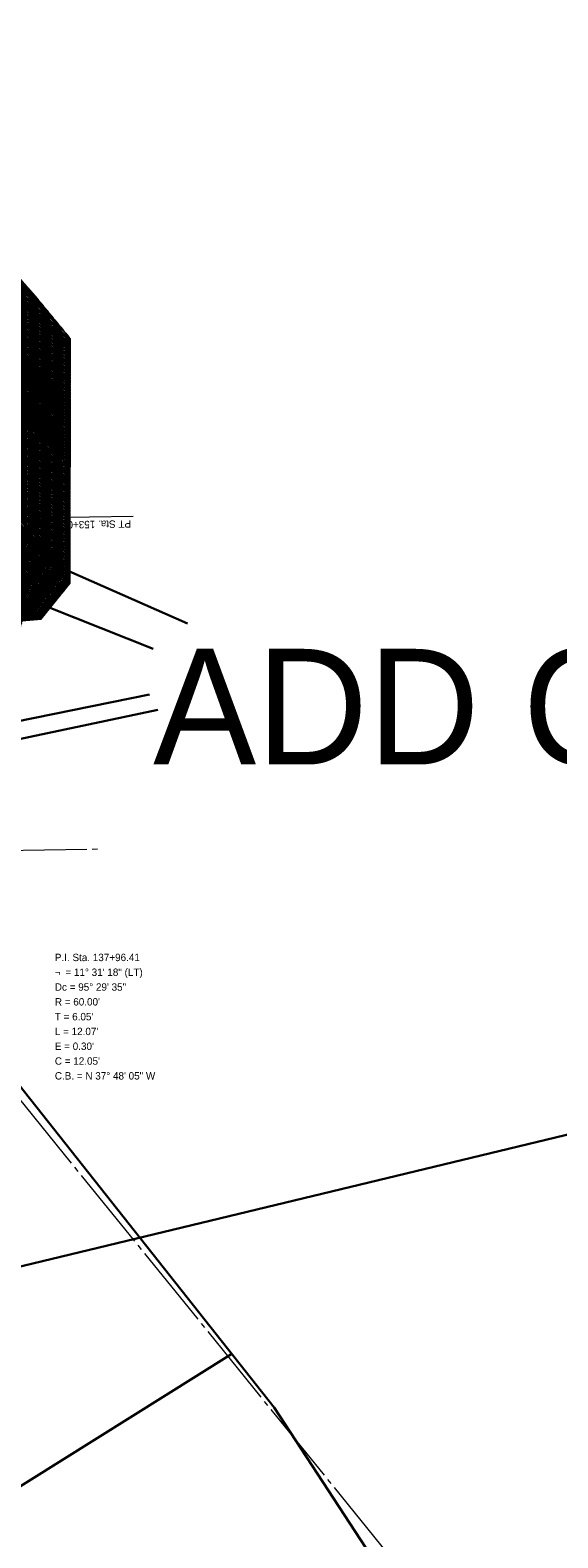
# Model space of a CAD drawing. Extents: x 2399984 to 2508823, y 556481 to 592637.
# Tile 118 of 158: x 2438263 to 2438762, y 563813 to 565239. Entities that reach past the tile are written whole.
import ezdxf
from ezdxf.enums import TextEntityAlignment as Align

# ---------------------------------------------------------------- set-up
doc = ezdxf.new("R2010")
doc.units = 0
doc.header["$MEASUREMENT"] = 0
for name, pattern in [('cl20', [100, 5, -5, 80, -5, 5]), ('cl50', [100, 7.5, -7.5, 70, -7.5, 7.5]), ('stream', [1.4, 0.7, -0.1, 0.1, -0.1, 0.1, -0.1, 0.1, -0.1])]:
    doc.linetypes.add(name, pattern=pattern)
for name, color, linetype, lineweight in [('EV_Ecological_Wetlands', 151, 'stream', 13), ('GE_P_CL_50', 7, 'cl50', 13), ('RW_X_CL_20', 6, 'cl20', 0)]:
    doc.layers.add(name, color=color, linetype=linetype, lineweight=lineweight)
doc.layers.add('SC_Scratch1', color=7, linetype='Continuous', lineweight=0, plot=False)
doc.styles.add('Slanted-Normal LS 0.50', font='font31.shx', dxfattribs={"height": 0.14})
doc.styles.add('Style-font31', font='font31.shx')

msp = doc.modelspace()

# ---------------------------------------------------------------- hatches: boundary and pattern name
at = {"layer": 'EV_Ecological_Wetlands', "linetype": 'Continuous'}
h = msp.add_hatch(dxfattribs=at)
h.set_pattern_fill('HATCH', color=256, style=0, pattern_type=2)
h.set_pattern_definition([(135.8865, (2438223.9326, 564877.8404), (-0.696082, -0.7179623), [])])
h.paths.add_polyline_path([(2437853.7, 564785.7), (2437899.4, 564751), (2437933.4, 564740.4), (2437987.7, 564742.8), (2438015.7, 564764.5), (2438038.2, 564769.5), (2438043.9, 564780.2), (2438050.3, 564794.2), (2438094.5, 564800.3), (2438114.3, 564770.4), (2438119.7, 564732.2), (2438140.2, 564700.3), (2438178.8, 564691.1), (2438188.3, 564679.4), (2438190.1, 564655.7), (2438202.9, 564644.1), (2438250.9, 564663.5), (2438255.8, 564680.1), (2438273.7, 564681.8), (2438300.8, 564715.3), (2438301.3, 564947.2), (2438269.8, 564985.4), (2438246.6, 565012.1), (2438221.7, 565019), (2438207.5, 565038.4), (2438212.5, 565058.7), (2438212.7, 565073), (2438201, 565090.5), (2438186.7, 565116.8), (2438184.4, 565133.5), (2438189.2, 565165.2), (2438206.2, 565178.3), (2438216.6, 565179), (2438233.1, 565170.5), (2438245, 565174.3), (2438247.9, 565177), (2438244.7, 565188.3), (2438241.8, 565196.6), (2438241.3, 565187.9), (2438241.4, 565185.2), (2438239, 565183), (2438228.3, 565180.7), (2438221.6, 565187.1), (2438204.1, 565195.3), (2438192.7, 565197.9), (2438187.1, 565189), (2438161, 565173.4), (2438154.8, 565159.6), (2438126.9, 565157.5), (2438127.2, 564887.3), (2437826.5, 564786.5)])

# ---------------------------------------------------------------- linework, layer by layer
at = {"layer": 'EV_Ecological_Wetlands', "ltscale": 0.500001, "flags": 128}
msp.add_lwpolyline([(2437826.5, 564786.5), (2438127.2, 564887.3), (2438126.9, 565157.5), (2438154.8, 565159.6), (2438161, 565173.4), (2438187.1, 565189), (2438192.7, 565197.9), (2438204.1, 565195.3), (2438221.6, 565187.1), (2438228.3, 565180.7), (2438239, 565183), (2438241.4, 565185.2), (2438241.3, 565187.9), (2438241.8, 565196.6), (2438244.7, 565188.3), (2438247.9, 565177), (2438245, 565174.3), (2438233.1, 565170.5), (2438216.6, 565179), (2438206.2, 565178.3), (2438189.2, 565165.2), (2438184.4, 565133.5), (2438186.7, 565116.8), (2438201, 565090.5), (2438212.7, 565073), (2438212.5, 565058.7), (2438207.5, 565038.4), (2438221.7, 565019), (2438246.6, 565012.1), (2438269.8, 564985.4), (2438301.3, 564947.2), (2438300.8, 564715.3), (2438273.7, 564681.8), (2438255.8, 564680.1), (2438250.9, 564663.5), (2438202.9, 564644.1), (2438190.1, 564655.7), (2438188.3, 564679.4), (2438178.8, 564691.1), (2438140.2, 564700.3), (2438119.7, 564732.2), (2438114.3, 564770.4), (2438094.5, 564800.3), (2438050.3, 564794.2), (2438043.9, 564780.2), (2438038.2, 564769.5), (2438015.7, 564764.5), (2437987.7, 564742.8), (2437933.4, 564740.4), (2437899.4, 564751), (2437853.7, 564785.7), (2437826.5, 564786.5)], close=True, dxfattribs=at)
at = {"layer": 'EV_Ecological_Wetlands', "linetype": 'Continuous', "flags": 128}
msp.add_lwpolyline([(2438255.8, 564680.1), (2438273.7, 564681.8), (2438300.8, 564715.3), (2438301.3, 564947.2), (2438269.8, 564985.4), (2438246.6, 565012.1)], dxfattribs=at)
at = {"layer": 'GE_P_CL_50', "linetype": 'Continuous'}
msp.add_line((2438360.7, 564778.8), (2438236.9, 564776.9), dxfattribs=at)
at = {"layer": 'RW_X_CL_20'}
for p, q in [((2435315.8, 567854.4), (2438921.8, 563402.2)), ((2438326.9, 564464), (2437236.6, 564447.1))]:
    msp.add_line(p, q, dxfattribs=at)
at = {"layer": 'SC_Scratch1', "color": 2, "lineweight": 30}
for p, q in [((2438412.2, 564677.6), (2437481.8, 565088.1)), ((2437550.3, 564983.6), (2438379.6, 564653.6)), ((2437644.1, 564460.9), (2438376.2, 564610.4)), ((2437663, 564443.5), (2438384.2, 564596)), ((2438059.6, 564022.6), (2439363.1, 564336.7))]:
    msp.add_line(p, q, dxfattribs=at)
at = {"layer": 'SC_Scratch1', "color": 4, "lineweight": 30}
for p, q in [((2438494.2, 563936.1), (2437607.7, 565055.7)), ((2437915.2, 563649.3), (2438454.2, 563986.7)), ((2439218.2, 562827.2), (2438494.2, 563936.1))]:
    msp.add_line(p, q, dxfattribs=at)

# ---------------------------------------------------------------- texts
at = {"layer": 'GE_P_CL_50', "linetype": 'Continuous', "style": 'Style-font31'}
msp.add_text('PT Sta. 153+06.74', height=7, rotation=180.8865, dxfattribs=at).set_placement((2438358.7, 564775.3))
for s, p in [('P.I. Sta. 137+96.41', (2438286.7, 564365.2)), ('¬', (2438286.7, 564351.2)), ('= 11%%d 31\' 18" (LT)', (2438296.7, 564351.2)), ('Dc = 95%%d 29\' 35"', (2438286.7, 564337.2)), ("R = 60.00'", (2438286.7, 564323.2)), ("T = 6.05'", (2438286.7, 564309.2)), ("L = 12.07'", (2438286.7, 564295.2)), ("E = 0.30'", (2438286.7, 564281.2)), ("C = 12.05'", (2438286.7, 564267.2)), ('C.B. = N 37%%d 48\' 05" W', (2438286.7, 564253.2))]:
    msp.add_text(s, height=7, dxfattribs=at).set_placement(p, align=Align.TOP_LEFT)
at = {"layer": 'SC_Scratch1', "color": 2, "lineweight": 30, "insert": (2438379.6, 564653.6), "char_height": 109.375, "attachment_point": 1, "line_spacing_factor": 0.606, "style": 'Slanted-Normal LS 0.50'}
msp.add_mtext('ADD CONDUIT HERE', dxfattribs=at)

doc.saveas('drawing.dxf')
